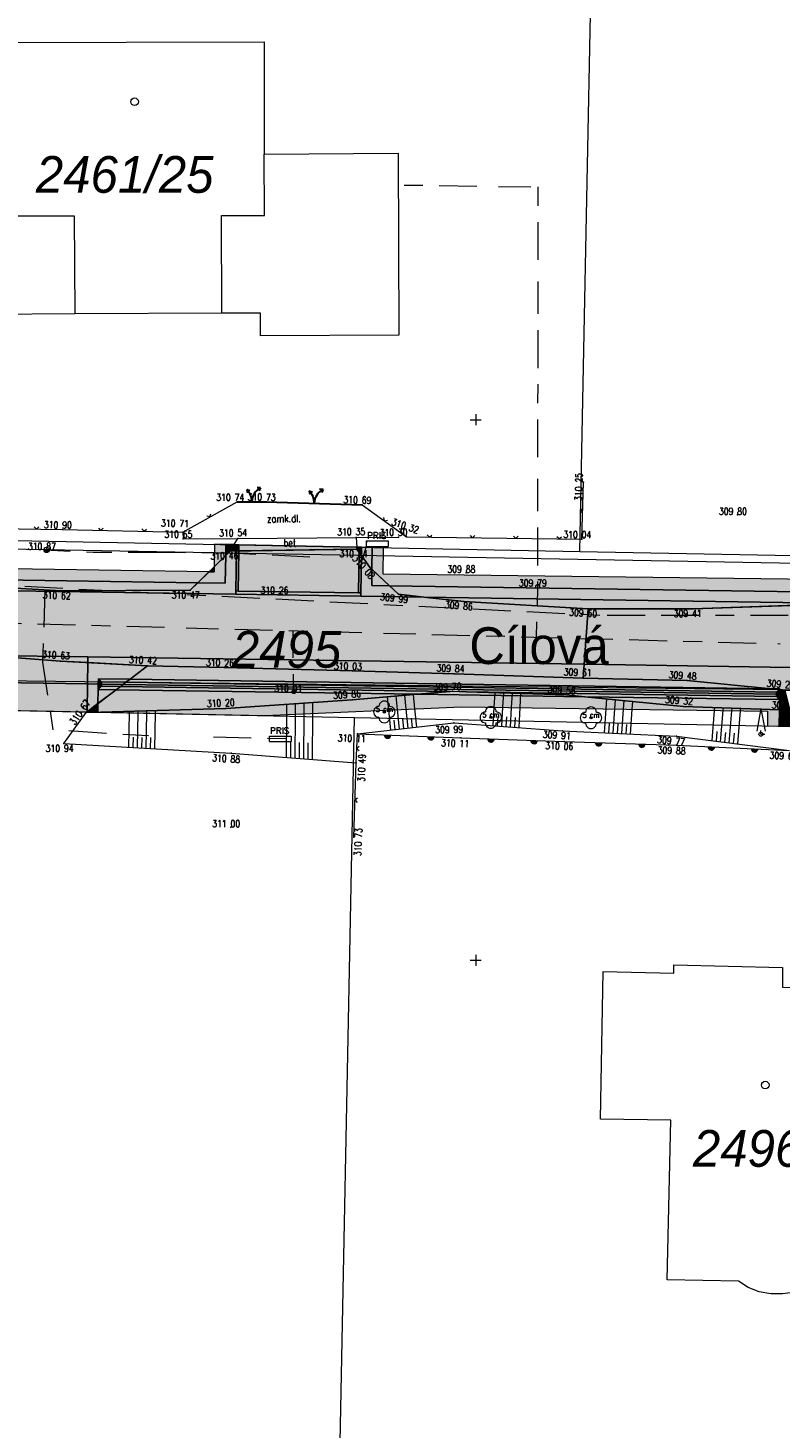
# Model space of a CAD drawing. Header units: metres. Extents: x -457078 to -456448, y -1111280 to -1111132.
# Tile 5 of 35: x -457021 to -456986, y -1111247 to -1111182. Entities that reach past the tile are written whole.
import ezdxf
from ezdxf.enums import TextEntityAlignment as Align

# ---------------------------------------------------------------- set-up
doc = ezdxf.new("R2010")
doc.units = ezdxf.units.M
doc.header["$MEASUREMENT"] = 0
for name, pattern in [('6.1622', [40, 3.5, -3, 7, -3, 3.5, 3.5, -3, 7, -3, 3.5]), ('6.2322', [40, 3.5, -3, 7, -4, 6, -3, 7, -3, 3.5]), ('6.6022', [39, 3.5, -3, 7, -6, -6, 7, -3, 3.5])]:
    doc.linetypes.add(name, pattern=pattern)
doc.layers.get('0').update_dxf_attribs({"lineweight": 13})
for name, color, linetype, lineweight in [('GEOD - KULTURA', 3, 'Continuous', 13), ('GEOD - VYSKY', 34, 'Continuous', 0), ('HRANICE', 7, 'Continuous', 13), ('Hranice parcel', 9, 'Continuous', 13), ('HRANICE_VSTUP', 4, 'Continuous', 30), ('IS_CEZ_NN_NADZ', 1, 'Continuous', 0), ('IS_CEZ_NN_PODZ', 1, '6.6022', 0), ('IS_SMVAK_KANAL_SPL_TRASA', 32, '6.2322', 0), ('IS_SMVAK_VODA_TRASA', 5, '6.1622', 0), ('KOMUNIKACE', 7, 'Continuous', 13), ('KOMUNIKACE_CHODNIK', 7, 'Continuous', 13), ('Parcelní čísla', 9, 'Continuous', 13), ('Pop  PČ popisy', 9, 'Continuous', 13), ('PRIP_ODHUMUSOVANI', 31, 'Continuous', 0), ('PRIP_ODSTR_BETON', 161, 'Continuous', 0), ('PRIP_ODSTR_STERK_KOM', 9, 'Continuous', 0), ('PRIP_ODSTR_STERK_SJEZDY', 191, 'Continuous', 0), ('SIT', 5, 'Continuous', 13), ('SITE_ELEKTRIKA', 7, 'Continuous', 13), ('SITE_KANALIZACE', 7, 'Continuous', 13), ('SKRYTE_BODY', 7, 'Continuous', 0), ('SRAFY', 7, 'Continuous', 0), ('TEREN', 7, 'Continuous', 13), ('TEXTY_KOMUNIKACE', 7, 'Continuous', 13), ('TEXTY_KULTURA', 3, 'Continuous', 13), ('Vnitřní kresba', 9, 'Continuous', 0), ('VYPNOUT HRANY', 7, 'Continuous', 13), ('VYPNOUT POPISY', 7, 'Continuous', 13), ('VYPNOUT SRAFY', 7, 'Continuous', 0), ('Značky budov', 9, 'Continuous', 13)]:
    doc.layers.add(name, color=color, linetype=linetype, lineweight=lineweight)
doc.styles.add('ROMANS', font='romans.shx')
doc.styles.add('Style-cs_Italics', font='cs_Italics.shx')
doc.styles.add('Style-cs_Working', font='cs_Working.shx')

# ---------------------------------------------------------------- blocks, each defined once
blk = doc.blocks.new('4.02')
at = {"layer": 'Značky budov', "ltscale": 0.25}
blk.add_circle((-0.0007, 0.0001), 0.0175, dxfattribs=at)
blk = doc.blocks.new('SIT')
at = {"color": 0, "linetype": 'ByBlock', "lineweight": -2}
for p, q in [((-1, 0), (1, 0)), ((0, 1), (0, -1))]:
    blk.add_line(p, q, dxfattribs=at)
blk = doc.blocks.new('SAK_PRIP')
at = {"color": 0, "linetype": 'ByBlock', "lineweight": -2}
blk.add_circle((0, 0), 0.35, dxfattribs=at)
blk = doc.blocks.new('PRIS')
at = {"color": 0, "linetype": 'ByBlock', "lineweight": -2}
for p, q in [((-2, 0.5), (2, 0.5)), ((-2, -0.5), (-2, 0.5)), ((2, 0.5), (2, -0.5)), ((-2, -0.5), (2, -0.5))]:
    blk.add_line(p, q, dxfattribs=at)
at = {"color": 0, "linetype": 'Continuous', "lineweight": -2, "style": 'ROMANS'}
blk.add_text('PRIS', height=1.2, dxfattribs=at).set_placement((-1.927049, 0.899734))
blk = doc.blocks.new('STROM_LI')
at = {"color": 0, "linetype": 'ByBlock', "lineweight": -2}
blk.add_circle((0, 0), 0.2, dxfattribs=at)
for centre, start, end in [((-1, 0.000074), 89.998883, 270.001117), ((0.000019, 1.000148), 359.995762, 180.004238), ((-1, 0.000074), 359.995762, 0.004238), ((1.000039, 0.000074), 179.995762, 180.004238), ((1.000039, 0.000074), 269.998883, 90.001117), ((0.000019, -1), 179.995762, 0.004238)]:
    blk.add_arc(centre, 1, start, end, dxfattribs=at)
blk = doc.blocks.new('STROM_JE')
at = {"color": 0, "linetype": 'ByBlock', "lineweight": -2}
for p, q in [((0, 4.76), (-0.77, 0.56)), ((0, 4.76), (0.77, 0.56)), ((0, 0), (0, 0.7)), ((0, 0), (0.7, 0))]:
    blk.add_line(p, q, dxfattribs=at)
blk.add_circle((0, 0), 0.371, dxfattribs=at)
blk = doc.blocks.new('SLOUPB')
at = {"color": 0, "linetype": 'ByBlock', "lineweight": -2}
blk.add_line((-0.5, 0), (0.5, 0), dxfattribs=at)
blk.add_circle((0, 0), 0.5, dxfattribs=at)
for radius in [0.35, 0.2]:
    blk.add_arc((0, 0), radius, 180, 0, dxfattribs=at)
blk = doc.blocks.new('PLOTKOVO')
at = {"color": 0, "linetype": 'ByBlock', "lineweight": -2}
for p, q in [((0.12, -0.59), (0.12, 0.59)), ((0.24, -0.55), (0.24, 0.55)), ((0.36, -0.48), (0.36, 0.48)), ((0.48, -0.36), (0.48, 0.36))]:
    blk.add_line(p, q, dxfattribs=at)
blk.add_arc((0, 0), 0.6, 270, 90, dxfattribs=at)
blk = doc.blocks.new('PLOTDRAT')
at = {"color": 0, "linetype": 'ByBlock', "lineweight": -2}
for q in [(0.424264, 0.424264), (0.424264, -0.424264)]:
    blk.add_line((0, 0), q, dxfattribs=at)
blk = doc.blocks.new('VJEZD')
at = {"color": 0, "linetype": 'ByBlock', "lineweight": -2}
for p, q in [((1.53, 2.61), (0.89, 2.62)), ((1.53, 2.61), (1.25, 2.04)), ((-1.01, 2.25), (-0.41, 2.06)), ((-1.01, 2.25), (-0.86, 1.63))]:
    blk.add_line(p, q, dxfattribs=at)
for centre, start, end in [((3, 0), 119.4411, 180), ((-3, 0), 0, 48.5493)]:
    blk.add_arc(centre, 3, start, end, dxfattribs=at)

msp = doc.modelspace()

# ---------------------------------------------------------------- hatches: boundary and pattern name
at = {"layer": 'PRIP_ODHUMUSOVANI', "ltscale": 0.25}
for points in [[(-457012.097, -1111206.803), (-457012.082, -1111205.762), (-457011.558, -1111205.772), (-457011.566, -1111206.285)], [(-457011.566, -1111206.285), (-457011.558, -1111205.772), (-457011.176, -1111205.78), (-457011.351, -1111206.075)], [(-457005.387, -1111206.148), (-457005.499, -1111205.994), (-457005.506, -1111205.89), (-457005.383, -1111205.892)], [(-457005.289, -1111206.282), (-457005.387, -1111206.148), (-457005.383, -1111205.892), (-457005.383, -1111205.892), (-457005.283, -1111205.894)], [(-457004.798, -1111206.921), (-457004.876, -1111206.848), (-457005.289, -1111206.282), (-457005.283, -1111205.894), (-457004.783, -1111205.904)], [(-457012.857, -1111207.545), (-457031.045, -1111207.274), (-457033.057, -1111207.179), (-457039.064, -1111207.067), (-457044.413, -1111206.864), (-457045.035, -1111206.536), (-457012.329, -1111207.029)], [(-456967.066, -1111208.227), (-457003.995, -1111207.677), (-457004.798, -1111206.921), (-457004.783, -1111205.904), (-457004.262, -1111205.914), (-457004.281, -1111207.15), (-456980.574, -1111207.433), (-456967.714, -1111207.563), (-456967.702, -1111206.779), (-456967.045, -1111206.789)], [(-456966.744, -1111208.713), (-456968.153, -1111208.71), (-457002.393, -1111208.201), (-457003.578, -1111208.069), (-457003.995, -1111207.677), (-456967.066, -1111208.227), (-456967.045, -1111206.789), (-456966.545, -1111206.796)], [(-457019.157, -1111207.92), (-457027.809, -1111207.427), (-457031.045, -1111207.274), (-457012.857, -1111207.545), (-457013.213, -1111207.892)], [(-456989.939, -1111208.741), (-456994.797, -1111208.74), (-457000.545, -1111208.406), (-457002.393, -1111208.201), (-456968.153, -1111208.71), (-456971.207, -1111208.705), (-456975.531, -1111208.622), (-456979.581, -1111208.589), (-456984.267, -1111208.547)], [(-457002.694, -1111212.697), (-457016.632, -1111212.489), (-457016.438, -1111212.342), (-457001.189, -1111212.569)], [(-456986.092, -1111212.794), (-457000.444, -1111212.58), (-457001.081, -1111212.56), (-457001.189, -1111212.569), (-457016.438, -1111212.342), (-457016.309, -1111212.244), (-456986.091, -1111212.694)], [(-456986.091, -1111212.694), (-457016.309, -1111212.244), (-457016.18, -1111212.146), (-456986.089, -1111212.594)], [(-456986.089, -1111212.594), (-457016.18, -1111212.146), (-457015.986, -1111211.999), (-456986.327, -1111212.44), (-456985.967, -1111212.476)], [(-457017.348, -1111213.527), (-457017.48, -1111213.524), (-457017.474, -1111213.129), (-457016.632, -1111212.489), (-457002.694, -1111212.697), (-457005.718, -1111212.953), (-457011.566, -1111213.353)], [(-456985.963, -1111214.174), (-456986.508, -1111214.163), (-456986.498, -1111213.484), (-457000.663, -1111213.273), (-457009.747, -1111213.684), (-457017.348, -1111213.527), (-457011.566, -1111213.353), (-457005.718, -1111212.953), (-457002.694, -1111212.697), (-456994.958, -1111212.812), (-456990.394, -1111213.263), (-456985.951, -1111213.411)], [(-456994.958, -1111212.812), (-457002.694, -1111212.697), (-457001.189, -1111212.569), (-457000.444, -1111212.58), (-456995.817, -1111212.727)], [(-456985.944, -1111212.946), (-456994.958, -1111212.812), (-456995.817, -1111212.727), (-457000.444, -1111212.58), (-456986.092, -1111212.794)], [(-456985.951, -1111213.411), (-456990.394, -1111213.263), (-456994.958, -1111212.812), (-456985.944, -1111212.946)], [(-456985.944, -1111212.946), (-456986.092, -1111212.794), (-456986.091, -1111212.694), (-456985.941, -1111212.696)], [(-456985.941, -1111212.696), (-456986.091, -1111212.694), (-456986.089, -1111212.594), (-456985.967, -1111212.476), (-456985.937, -1111212.479)], [(-456985.453, -1111213.428), (-456985.951, -1111213.411), (-456985.944, -1111212.946), (-456985.941, -1111212.696), (-456985.634, -1111212.701)], [(-456985.634, -1111212.701), (-456985.941, -1111212.696), (-456985.937, -1111212.479), (-456985.683, -1111212.504)], [(-457017.48, -1111213.524), (-457017.98, -1111213.514), (-457017.474, -1111213.129)], [(-456985.463, -1111214.184), (-456985.963, -1111214.174), (-456985.951, -1111213.411), (-456985.453, -1111213.428)]]:
    msp.add_hatch(color=256, dxfattribs=at).paths.add_polyline_path(points)
at = {"layer": 'PRIP_ODHUMUSOVANI', "ltscale": 0.25, "extrusion": (0, 0, -1)}
msp.add_hatch(color=256, dxfattribs=at).paths.add_polyline_path([(456986.327, -1111212.44), (456990.223, -1111212.055), (456995.033, -1111211.952), (457000.992, -1111211.748), (457005.698, -1111211.619), (457011.618, -1111211.46), (457015.185, -1111211.39), (457015.986, -1111211.999)])
at = {"layer": 'PRIP_ODSTR_BETON', "ltscale": 0.25}
for points in [[(-457011.351, -1111206.075), (-457011.176, -1111205.78), (-457011.059, -1111205.782), (-457011.063, -1111206.071)], [(-457011.063, -1111206.071), (-457011.059, -1111205.782), (-457010.959, -1111205.784), (-457010.963, -1111206.07)], [(-457010.963, -1111206.07), (-457010.959, -1111205.784), (-457005.506, -1111205.89), (-457005.499, -1111205.994)]]:
    msp.add_hatch(color=256, dxfattribs=at).paths.add_polyline_path(points)
at = {"layer": 'PRIP_ODSTR_STERK_KOM', "ltscale": 0.25, "extrusion": (0, 0, -1)}
for points in [[(456842.887, -1111210.546, 0.00193), (456850.594, -1111210.461), (456935.562, -1111209.196, 0.000003), (456935.562, -1111209.196), (456947.237, -1111209.022, 0.000003), (456947.237, -1111209.022), (456954.943, -1111208.907), (456961.534, -1111208.809), (456962.704, -1111208.858), (456965.866, -1111208.745), (456966.574, -1111208.734), (456968.153, -1111208.71), (456971.207, -1111208.705), (456975.531, -1111208.622), (456979.581, -1111208.589), (456984.267, -1111208.547), (456989.939, -1111208.741), (456994.797, -1111208.74), (456994.986, -1111211.311), (456985.422, -1111211.454), (456979.561, -1111211.541), (456971.759, -1111211.657), (456961.359, -1111211.812), (456953.33, -1111211.931), (456946.166, -1111212.038), (456943.48, -1111212.078), (456941.72, -1111212.039), (456937.685, -1111212.161), (456929.461, -1111211.995), (456922.528, -1111212.241), (456915.842, -1111212.268), (456908.177, -1111212.481), (456897.701, -1111212.697), (456896.336, -1111212.78), (456889.695, -1111212.879), (456885.163, -1111212.946), (456885.085, -1111212.948), (456873.804, -1111213.115, 0.000002), (456873.804, -1111213.115), (456868.114, -1111213.2), (456857.464, -1111213.359), (456850.638, -1111213.46, -0.006468), (456824.73, -1111213.511), (456823.212, -1111213.494), (456825.032, -1111212.424), (456828.356, -1111210.477), (456830.619, -1111208.714), (456832.607, -1111206.389), (456834.673, -1111202.845), (456834.928, -1111203.276), (456834.913, -1111203.348, 0.422533), (456839.746, -1111210.467), (456840.048, -1111210.672)], [(457011.585, -1111207.564), (457011.566, -1111206.285), (457012.097, -1111206.803), (457012.101, -1111207.033), (457012.329, -1111207.029), (457012.857, -1111207.545)], [(457051.971, -1111207.463, 0.019236), (457052.739, -1111207.422), (457055.873, -1111207.133), (457057.378, -1111206.994), (457057.436, -1111210.887), (457057.065, -1111210.933, 0.384842), (457055.748, -1111212.453), (457055.754, -1111212.726), (457050.918, -1111212.831), (457050.717, -1111212.56, 0.24122), (457046.628, -1111210.542), (457046.211, -1111210.549), (457046.198, -1111210.544), (457043.033, -1111210.493), (457038.954, -1111210.089), (457032.467, -1111210.383), (457031.611, -1111210.411), (457028.457, -1111210.456), (457022.63, -1111210.9), (457017.942, -1111210.97), (456994.986, -1111211.311), (456994.797, -1111208.74), (457000.545, -1111208.406), (457002.393, -1111208.201), (457005.317, -1111208.157), (457011.093, -1111208.071), (457046.085, -1111207.55), (457048.559, -1111207.513)], [(456995.033, -1111211.952), (456994.986, -1111211.311), (457017.942, -1111210.97), (457017.946, -1111211.232), (457015.185, -1111211.39), (457011.618, -1111211.46), (457005.698, -1111211.619), (457000.992, -1111211.748)], [(456985.438, -1111212.513), (456985.424, -1111211.604), (456985.422, -1111211.454), (456994.986, -1111211.311), (456995.033, -1111211.952), (456990.223, -1111212.055), (456986.327, -1111212.44), (456985.937, -1111212.446), (456985.937, -1111212.479), (456985.683, -1111212.504)]]:
    msp.add_hatch(color=256, dxfattribs=at).paths.add_polyline_path(points)
at = {"layer": 'PRIP_ODSTR_STERK_KOM', "ltscale": 0.25}
for points in [[(-457011.093, -1111208.071), (-457046.085, -1111207.55), (-457046.083, -1111207.4), (-457046.062, -1111205.996), (-457045.566, -1111206.257), (-457045.578, -1111207.058), (-457031.045, -1111207.274), (-457027.809, -1111207.427), (-457019.157, -1111207.92), (-457013.213, -1111207.892), (-457012.857, -1111207.545), (-457011.585, -1111207.564), (-457011.566, -1111206.285), (-457011.351, -1111206.075), (-457011.063, -1111206.071), (-457011.09, -1111207.921)], [(-457010.99, -1111207.923), (-457011.09, -1111207.921), (-457011.063, -1111206.071), (-457010.963, -1111206.07)], [(-457005.415, -1111208.006), (-457010.99, -1111207.923), (-457010.963, -1111206.07), (-457005.499, -1111205.994), (-457005.387, -1111206.148)], [(-457005.315, -1111208.007), (-457005.415, -1111208.006), (-457005.387, -1111206.148), (-457005.289, -1111206.282)], [(-457002.393, -1111208.201), (-457005.317, -1111208.157), (-457005.315, -1111208.007), (-457005.289, -1111206.282), (-457004.876, -1111206.848), (-457004.798, -1111206.921), (-457004.81, -1111207.665), (-457003.995, -1111207.677), (-457003.578, -1111208.069)], [(-457012.101, -1111207.033), (-457012.329, -1111207.029), (-457012.097, -1111206.803)], [(-457003.995, -1111207.677), (-457004.81, -1111207.665), (-457004.798, -1111206.921)], [(-457005.317, -1111208.157), (-457011.093, -1111208.071), (-457011.09, -1111207.921), (-457010.99, -1111207.923), (-457005.415, -1111208.006), (-457005.315, -1111208.007)], [(-457017.946, -1111211.232), (-457019.213, -1111211.16), (-457022.63, -1111210.9), (-457017.942, -1111210.97)], [(-456985.967, -1111212.476), (-456986.327, -1111212.44), (-456985.937, -1111212.446)], [(-456985.937, -1111212.479), (-456985.967, -1111212.476), (-456985.937, -1111212.446)]]:
    msp.add_hatch(color=256, dxfattribs=at).paths.add_polyline_path(points)
at = {"layer": 'PRIP_ODSTR_STERK_SJEZDY', "ltscale": 0.25, "extrusion": (0, 0, -1)}
msp.add_hatch(color=256, dxfattribs=at).paths.add_polyline_path([(457017.961, -1111212.219), (457017.946, -1111211.232), (457019.213, -1111211.16), (457022.63, -1111210.9), (457027.183, -1111210.832), (457027.202, -1111212.082)])
at = {"layer": 'PRIP_ODSTR_STERK_SJEZDY', "ltscale": 0.25}
for points in [[(-457017.461, -1111212.227), (-457017.961, -1111212.219), (-457017.946, -1111211.232), (-457015.185, -1111211.39), (-457015.986, -1111211.999), (-457017.457, -1111211.977)], [(-457017.98, -1111213.514), (-457027.22, -1111213.322), (-457027.202, -1111212.082), (-457017.961, -1111212.219)], [(-457017.98, -1111213.514), (-457017.961, -1111212.219), (-457017.461, -1111212.227), (-457017.465, -1111212.477), (-457017.474, -1111213.129)], [(-457017.465, -1111212.477), (-457017.461, -1111212.227), (-457017.311, -1111212.229), (-457017.312, -1111212.329)], [(-457016.632, -1111212.489), (-457017.465, -1111212.477), (-457017.312, -1111212.329), (-457016.438, -1111212.342)], [(-457017.311, -1111212.229), (-457017.461, -1111212.227), (-457017.457, -1111211.977), (-457017.309, -1111212.129)], [(-457016.18, -1111212.146), (-457017.309, -1111212.129), (-457017.457, -1111211.977), (-457015.986, -1111211.999)], [(-457016.438, -1111212.342), (-457017.312, -1111212.329), (-457017.311, -1111212.229), (-457016.309, -1111212.244)], [(-457016.309, -1111212.244), (-457017.311, -1111212.229), (-457017.309, -1111212.129), (-457016.18, -1111212.146)], [(-457017.474, -1111213.129), (-457017.465, -1111212.477), (-457016.632, -1111212.489)]]:
    msp.add_hatch(color=256, dxfattribs=at).paths.add_polyline_path(points)

# ---------------------------------------------------------------- linework, layer by layer
at = {"layer": 'HRANICE', "ltscale": 0.25}
for p, q in [((-456995.092, -1111205.532), (-456995.017, -1111202.897)), ((-457013.555, -1111205.2), (-457011.029, -1111203.795)), ((-457005.254, -1111203.931), (-457003.196, -1111205.425)), ((-457027.517, -1111204.954), (-457019.115, -1111205.083)), ((-457019.115, -1111205.083), (-457013.555, -1111205.2)), ((-457003.196, -1111205.425), (-456995.092, -1111205.532)), ((-457005.528, -1111215.867), (-457005.471, -1111214.535)), ((-457005.471, -1111214.535), (-457000.688, -1111214.711)), ((-457000.688, -1111214.711), (-456995.906, -1111214.887)), ((-456995.906, -1111214.887), (-456990.719, -1111215.054)), ((-456990.719, -1111215.054), (-456985.477, -1111215.299)), ((-457005.643, -1111219.308), (-457005.528, -1111215.867))]:
    msp.add_line(p, q, dxfattribs=at)
at = {"layer": 'Hranice parcel', "ltscale": 0.25}
for p, q in [((-456995.18, -1111206.09), (-456994.59, -1111176.1)), ((-457045.17, -1111205.12), (-456995.18, -1111206.09)), ((-456995.18, -1111206.09), (-456945.18, -1111207.05)), ((-457075.5, -1111211.468), (-456837.84, -1111214.13)), ((-457050.96, -1111212.83), (-457005.61, -1111213.77)), ((-457006.64, -1111265.56), (-457005.61, -1111213.77)), ((-457005.61, -1111213.77), (-456970.6, -1111214.49))]:
    msp.add_line(p, q, dxfattribs=at)
at = {"layer": 'Hranice parcel', "ltscale": 0.25, "flags": 128}
for points in [[(-457011.74, -1111195.08), (-457018.54, -1111195.11), (-457022.52, -1111195.13), (-457022.54, -1111190.57), (-457022.57, -1111182.56), (-457009.79, -1111182.53), (-457009.78, -1111187.72), (-457003.59, -1111187.67), (-457003.56, -1111196.1), (-457009.95, -1111196.13), (-457009.96, -1111195.07), (-457011.74, -1111195.08)], [(-456987.85, -1111239.84), (-456991.15, -1111239.78), (-456990.97, -1111232.39), (-456994.23, -1111232.34), (-456994.1, -1111225.52), (-456990.83, -1111225.6), (-456990.84, -1111225.21), (-456985.81, -1111225.34), (-456985.81, -1111226.24), (-456981.12, -1111226.33), (-456981.12, -1111225.43), (-456980.81, -1111225.44), (-456981.11, -1111240.01), (-456984.44, -1111239.95)], [(-456984.44, -1111239.95), (-456984.918, -1111240.207), (-456985.435, -1111240.372), (-456985.808, -1111240.429), (-456986.351, -1111240.427), (-456986.884, -1111240.325), (-456987.39, -1111240.128), (-456987.85, -1111239.84)]]:
    msp.add_lwpolyline(points, dxfattribs=at)
at = {"layer": 'HRANICE_VSTUP', "ltscale": 0.25}
for p, q in [((-457011.029, -1111203.795), (-457009.686, -1111203.798)), ((-457009.686, -1111203.798), (-457005.254, -1111203.931))]:
    msp.add_line(p, q, dxfattribs=at)
at = {"layer": 'IS_CEZ_NN_NADZ', "ltscale": 0.25}
for points in [[(-457019.851, -1111206.021), (-457055.487, -1111205.441)], [(-456983.405, -1111206.686), (-457019.851, -1111206.021)]]:
    msp.add_lwpolyline(points, dxfattribs=at)
at = {"layer": 'IS_CEZ_NN_PODZ', "ltscale": 0.25}
for points in [[(-457019.851, -1111206.021), (-457019.634, -1111206.032), (-457017.7, -1111206.13), (-457014.3, -1111206.13), (-457011.04, -1111206.17), (-457005.24, -1111206.48), (-457005.05, -1111205.83), (-457005.03, -1111205.59)], [(-457008.76, -1111214.76), (-457015.45, -1111214.61), (-457019.54, -1111214.35), (-457020.02, -1111211.22), (-457019.851, -1111206.021)]]:
    msp.add_lwpolyline(points, dxfattribs=at)
at = {"layer": 'IS_SMVAK_KANAL_SPL_TRASA', "ltscale": 0.25}
for p, q in [((-456997.14, -1111207.73), (-456997.204, -1111210.058)), ((-457036.01, -1111209.02), (-456985.91, -1111210.36)), ((-457008.43, -1111212.64), (-457008.447, -1111209.757))]:
    msp.add_line(p, q, dxfattribs=at)
msp.add_lwpolyline([(-457003.317, -1111189.151), (-456997.127, -1111189.238), (-456997.14, -1111207.73)], dxfattribs=at)
at = {"layer": 'IS_SMVAK_VODA_TRASA', "ltscale": 0.25}
msp.add_lwpolyline([(-456950.664, -1111209.056), (-456951.54, -1111209.03), (-456994.26, -1111209.06), (-457021.48, -1111207.69), (-457051.51, -1111207.08), (-457075.5, -1111206.603)], dxfattribs=at)
at = {"layer": 'KOMUNIKACE', "ltscale": 0.25}
for p, q in [((-457011.176, -1111205.78), (-457011.007, -1111205.495)), ((-457005.537, -1111205.446), (-457005.506, -1111205.89)), ((-457019.046, -1111214.979), (-457018.024, -1111213.547)), ((-457018.024, -1111213.547), (-457017.98, -1111213.514))]:
    msp.add_line(p, q, dxfattribs=at)
msp.add_point((-457009.088, -1111208.061), dxfattribs=at)
at = {"layer": 'KOMUNIKACE_CHODNIK', "ltscale": 0.25}
for p, q in [((-457013.555, -1111205.2), (-457013.534, -1111205.512)), ((-457013.534, -1111205.512), (-457011.007, -1111205.495)), ((-457011.007, -1111205.495), (-457005.537, -1111205.446)), ((-457005.537, -1111205.446), (-457003.579, -1111205.426))]:
    msp.add_line(p, q, dxfattribs=at)
at = {"layer": 'PRIP_ODHUMUSOVANI', "ltscale": 0.25, "flags": 128}
for points in [[(-457011.566, -1111206.285), (-457011.558, -1111205.772), (-457012.082, -1111205.762), (-457012.097, -1111206.803)], [(-457011.351, -1111206.075), (-457011.176, -1111205.78), (-457011.558, -1111205.772), (-457011.566, -1111206.285)], [(-457005.506, -1111205.89), (-457005.499, -1111205.994), (-457005.387, -1111206.148), (-457005.383, -1111205.892)], [(-457005.289, -1111206.282), (-457005.283, -1111205.894), (-457005.383, -1111205.892), (-457005.383, -1111205.892), (-457005.387, -1111206.148)], [(-457004.876, -1111206.848), (-457004.798, -1111206.921), (-457004.783, -1111205.904), (-457005.283, -1111205.894), (-457005.289, -1111206.282)], [(-457012.329, -1111207.029), (-457045.035, -1111206.536), (-457044.413, -1111206.864), (-457039.064, -1111207.067), (-457033.057, -1111207.179), (-457031.045, -1111207.274), (-457012.857, -1111207.545)], [(-457003.995, -1111207.677), (-456967.066, -1111208.227), (-456967.045, -1111206.789), (-456967.702, -1111206.779), (-456967.714, -1111207.563), (-456980.574, -1111207.433), (-457004.281, -1111207.15), (-457004.262, -1111205.914), (-457004.783, -1111205.904), (-457004.798, -1111206.921)], [(-457002.393, -1111208.201), (-456968.153, -1111208.71), (-456966.744, -1111208.713), (-456966.545, -1111206.796), (-456967.045, -1111206.789), (-456967.066, -1111208.227), (-457003.995, -1111207.677), (-457003.578, -1111208.069)], [(-457027.809, -1111207.427), (-457019.157, -1111207.92), (-457013.213, -1111207.892), (-457012.857, -1111207.545), (-457031.045, -1111207.274)], [(-456971.207, -1111208.705), (-456968.153, -1111208.71), (-457002.393, -1111208.201), (-457000.545, -1111208.406), (-456994.797, -1111208.74), (-456989.939, -1111208.741), (-456984.267, -1111208.547), (-456979.581, -1111208.589), (-456975.531, -1111208.622)], [(-456990.223, -1111212.055), (-456995.033, -1111211.952), (-457000.992, -1111211.748), (-457005.698, -1111211.619), (-457011.618, -1111211.46), (-457015.185, -1111211.39), (-457015.986, -1111211.999), (-456986.327, -1111212.44)], [(-457016.632, -1111212.489), (-457002.694, -1111212.697), (-457001.189, -1111212.569), (-457016.438, -1111212.342)], [(-457001.081, -1111212.56), (-457000.444, -1111212.58), (-456986.092, -1111212.794), (-456986.091, -1111212.694), (-457016.309, -1111212.244), (-457016.438, -1111212.342), (-457001.189, -1111212.569)], [(-457016.309, -1111212.244), (-456986.091, -1111212.694), (-456986.089, -1111212.594), (-457016.18, -1111212.146)], [(-456986.327, -1111212.44), (-457015.986, -1111211.999), (-457016.18, -1111212.146), (-456986.089, -1111212.594), (-456985.967, -1111212.476)], [(-457016.632, -1111212.489), (-457017.474, -1111213.129), (-457017.48, -1111213.524), (-457017.348, -1111213.527), (-457011.566, -1111213.353), (-457005.718, -1111212.953), (-457002.694, -1111212.697)], [(-456990.394, -1111213.263), (-456994.958, -1111212.812), (-457002.694, -1111212.697), (-457005.718, -1111212.953), (-457011.566, -1111213.353), (-457017.348, -1111213.527), (-457009.747, -1111213.684), (-457000.663, -1111213.273), (-456986.498, -1111213.484), (-456986.508, -1111214.163), (-456985.963, -1111214.174), (-456985.951, -1111213.411)], [(-456995.817, -1111212.727), (-457000.444, -1111212.58), (-457001.189, -1111212.569), (-457002.694, -1111212.697), (-456994.958, -1111212.812)], [(-456995.817, -1111212.727), (-456994.958, -1111212.812), (-456985.944, -1111212.946), (-456986.092, -1111212.794), (-457000.444, -1111212.58)], [(-456990.394, -1111213.263), (-456985.951, -1111213.411), (-456985.944, -1111212.946), (-456994.958, -1111212.812)], [(-456986.091, -1111212.694), (-456986.092, -1111212.794), (-456985.944, -1111212.946), (-456985.941, -1111212.696)], [(-456985.941, -1111212.696), (-456985.937, -1111212.479), (-456985.967, -1111212.476), (-456986.089, -1111212.594), (-456986.091, -1111212.694)], [(-456985.453, -1111213.428), (-456985.634, -1111212.701), (-456985.941, -1111212.696), (-456985.944, -1111212.946), (-456985.951, -1111213.411)], [(-456985.941, -1111212.696), (-456985.634, -1111212.701), (-456985.683, -1111212.504), (-456985.937, -1111212.479)], [(-457017.48, -1111213.524), (-457017.474, -1111213.129), (-457017.98, -1111213.514)], [(-456985.963, -1111214.174), (-456985.463, -1111214.184), (-456985.453, -1111213.428), (-456985.951, -1111213.411)]]:
    msp.add_lwpolyline(points, close=True, dxfattribs=at)
at = {"layer": 'PRIP_ODSTR_BETON', "ltscale": 0.25, "flags": 128}
for points in [[(-457011.351, -1111206.075), (-457011.063, -1111206.071), (-457011.059, -1111205.782), (-457011.176, -1111205.78)], [(-457010.963, -1111206.07), (-457010.959, -1111205.784), (-457011.059, -1111205.782), (-457011.063, -1111206.071)], [(-457010.963, -1111206.07), (-457005.499, -1111205.994), (-457005.506, -1111205.89), (-457010.959, -1111205.784)]]:
    msp.add_lwpolyline(points, close=True, dxfattribs=at)
at = {"layer": 'PRIP_ODSTR_STERK_KOM', "ltscale": 0.25, "flags": 128}
for points in [[(-457011.351, -1111206.075), (-457011.566, -1111206.285), (-457011.585, -1111207.564), (-457012.857, -1111207.545), (-457013.213, -1111207.892), (-457019.157, -1111207.92), (-457027.809, -1111207.427), (-457031.045, -1111207.274), (-457045.578, -1111207.058), (-457045.566, -1111206.257), (-457046.062, -1111205.996), (-457046.083, -1111207.4), (-457046.085, -1111207.55), (-457011.093, -1111208.071), (-457011.09, -1111207.921), (-457011.063, -1111206.071)], [(-457012.097, -1111206.803), (-457012.101, -1111207.033), (-457012.329, -1111207.029), (-457012.857, -1111207.545), (-457011.585, -1111207.564), (-457011.566, -1111206.285)], [(-457011.063, -1111206.071), (-457011.09, -1111207.921), (-457010.99, -1111207.923), (-457010.963, -1111206.07)], [(-457005.499, -1111205.994), (-457010.963, -1111206.07), (-457010.99, -1111207.923), (-457005.415, -1111208.006), (-457005.387, -1111206.148)], [(-457005.387, -1111206.148), (-457005.415, -1111208.006), (-457005.315, -1111208.007), (-457005.289, -1111206.282)], [(-457003.578, -1111208.069), (-457003.995, -1111207.677), (-457004.81, -1111207.665), (-457004.798, -1111206.921), (-457004.876, -1111206.848), (-457005.289, -1111206.282), (-457005.315, -1111208.007), (-457005.317, -1111208.157), (-457002.393, -1111208.201)], [(-457012.329, -1111207.029), (-457012.101, -1111207.033), (-457012.097, -1111206.803)], [(-457004.798, -1111206.921), (-457004.81, -1111207.665), (-457003.995, -1111207.677)], [(-457010.99, -1111207.923), (-457011.09, -1111207.921), (-457011.093, -1111208.071), (-457005.317, -1111208.157), (-457005.315, -1111208.007), (-457005.415, -1111208.006)], [(-457019.213, -1111211.16), (-457017.946, -1111211.232), (-457017.942, -1111210.97), (-457022.63, -1111210.9)], [(-457015.185, -1111211.39), (-457011.618, -1111211.46), (-457005.698, -1111211.619), (-457000.992, -1111211.748), (-456995.033, -1111211.952), (-456994.986, -1111211.311), (-457017.942, -1111210.97), (-457017.946, -1111211.232)], [(-456995.033, -1111211.952), (-456990.223, -1111212.055), (-456986.327, -1111212.44), (-456985.937, -1111212.446), (-456985.937, -1111212.479), (-456985.683, -1111212.504), (-456985.438, -1111212.513), (-456985.424, -1111211.604), (-456985.422, -1111211.454), (-456994.986, -1111211.311)], [(-456985.967, -1111212.476), (-456985.937, -1111212.446), (-456986.327, -1111212.44)], [(-456985.937, -1111212.479), (-456985.937, -1111212.446), (-456985.967, -1111212.476)]]:
    msp.add_lwpolyline(points, close=True, dxfattribs=at)
for points in [[(-457022.63, -1111210.9), (-457017.942, -1111210.97), (-456994.986, -1111211.311), (-456994.797, -1111208.74), (-457000.545, -1111208.406), (-457002.393, -1111208.201), (-457005.317, -1111208.157), (-457011.093, -1111208.071), (-457046.085, -1111207.55)], [(-456947.237, -1111209.022), (-456954.943, -1111208.907), (-456961.534, -1111208.809), (-456962.704, -1111208.858), (-456965.866, -1111208.745), (-456966.574, -1111208.734), (-456968.153, -1111208.71), (-456971.207, -1111208.705), (-456975.531, -1111208.622), (-456979.581, -1111208.589), (-456984.267, -1111208.547), (-456989.939, -1111208.741), (-456994.797, -1111208.74), (-456994.986, -1111211.311), (-456985.422, -1111211.454), (-456979.561, -1111211.541), (-456971.759, -1111211.657), (-456961.359, -1111211.812), (-456953.33, -1111211.931), (-456946.166, -1111212.038)]]:
    msp.add_lwpolyline(points, dxfattribs=at)
at = {"layer": 'PRIP_ODSTR_STERK_SJEZDY', "ltscale": 0.25, "flags": 128}
for points in [[(-457017.946, -1111211.232), (-457019.213, -1111211.16), (-457022.63, -1111210.9), (-457027.183, -1111210.832), (-457027.202, -1111212.082), (-457017.961, -1111212.219)], [(-457015.185, -1111211.39), (-457017.946, -1111211.232), (-457017.961, -1111212.219), (-457017.461, -1111212.227), (-457017.457, -1111211.977), (-457015.986, -1111211.999)], [(-457027.202, -1111212.082), (-457027.22, -1111213.322), (-457017.98, -1111213.514), (-457017.961, -1111212.219)], [(-457017.961, -1111212.219), (-457017.98, -1111213.514), (-457017.474, -1111213.129), (-457017.465, -1111212.477), (-457017.461, -1111212.227)], [(-457017.461, -1111212.227), (-457017.465, -1111212.477), (-457017.312, -1111212.329), (-457017.311, -1111212.229)], [(-457016.438, -1111212.342), (-457017.312, -1111212.329), (-457017.465, -1111212.477), (-457016.632, -1111212.489)], [(-457017.311, -1111212.229), (-457017.309, -1111212.129), (-457017.457, -1111211.977), (-457017.461, -1111212.227)], [(-457015.986, -1111211.999), (-457017.457, -1111211.977), (-457017.309, -1111212.129), (-457016.18, -1111212.146)], [(-457016.309, -1111212.244), (-457017.311, -1111212.229), (-457017.312, -1111212.329), (-457016.438, -1111212.342)], [(-457016.18, -1111212.146), (-457017.309, -1111212.129), (-457017.311, -1111212.229), (-457016.309, -1111212.244)], [(-457016.632, -1111212.489), (-457017.465, -1111212.477), (-457017.474, -1111213.129)]]:
    msp.add_lwpolyline(points, close=True, dxfattribs=at)
at = {"layer": 'SKRYTE_BODY', "ltscale": 0.25}
for p in [(-456995.017, -1111202.897), (-457011.029, -1111203.795), (-457009.686, -1111203.798), (-457005.254, -1111203.931), (-457019.115, -1111205.083), (-457013.555, -1111205.2), (-457013.555, -1111205.2), (-457013.534, -1111205.512), (-457013.534, -1111205.512), (-457011.007, -1111205.495), (-457005.537, -1111205.446), (-457005.537, -1111205.446), (-457003.579, -1111205.426), (-457003.196, -1111205.425), (-456995.092, -1111205.532), (-457019.851, -1111206.021), (-457019.851, -1111206.021), (-457011.351, -1111206.075), (-457005.499, -1111205.994), (-457005.499, -1111205.994), (-457004.876, -1111206.848), (-457019.157, -1111207.92), (-457013.213, -1111207.892), (-457003.578, -1111208.069), (-457000.545, -1111208.406), (-456994.797, -1111208.74), (-456994.797, -1111208.74), (-456989.939, -1111208.741), (-457019.213, -1111211.16), (-457015.185, -1111211.39), (-457015.185, -1111211.39), (-457011.618, -1111211.46), (-457005.698, -1111211.619), (-457000.992, -1111211.748), (-456995.033, -1111211.952), (-456995.033, -1111211.952), (-456990.223, -1111212.055), (-457005.718, -1111212.953), (-457001.081, -1111212.56), (-456995.817, -1111212.727), (-457018.024, -1111213.547), (-457018.024, -1111213.547), (-457018.024, -1111213.547), (-457011.566, -1111213.353), (-457011.566, -1111213.353), (-456990.394, -1111213.263), (-456990.394, -1111213.263), (-457001.011, -1111214.012), (-457001.011, -1111214.012), (-457005.471, -1111214.535), (-457005.471, -1111214.535), (-457000.688, -1111214.711), (-456995.981, -1111214.393), (-456995.906, -1111214.887), (-456990.71, -1111214.633), (-456990.71, -1111214.633), (-457019.046, -1111214.979), (-457019.046, -1111214.979), (-457011.306, -1111215.429), (-457011.306, -1111215.429), (-456990.719, -1111215.054), (-456990.719, -1111215.054), (-457005.528, -1111215.867), (-457005.528, -1111215.867), (-457005.643, -1111219.308)]:
    msp.add_point(p, dxfattribs=at)
at = {"layer": 'SRAFY', "ltscale": 0.25}
for p, q in [((-457016.041, -1111215.154), (-457016.018, -1111213.554)), ((-457015.641, -1111215.177), (-457015.618, -1111213.563)), ((-457015.241, -1111215.2), (-457015.218, -1111213.571)), ((-457014.842, -1111215.223), (-457014.819, -1111213.579)), ((-457008.748, -1111215.623), (-457008.741, -1111213.639)), ((-457008.348, -1111215.653), (-457008.34, -1111213.621)), ((-457007.948, -1111215.684), (-457007.94, -1111213.602)), ((-457007.548, -1111215.714), (-457007.54, -1111213.584)), ((-457003.923, -1111214.354), (-457004.017, -1111213.425)), ((-457003.526, -1111214.307), (-457003.617, -1111213.407)), ((-457003.129, -1111214.26), (-457003.217, -1111213.388)), ((-457002.731, -1111214.214), (-457002.816, -1111213.37)), ((-456999.187, -1111214.15), (-456999.141, -1111213.295)), ((-456998.788, -1111214.18), (-456998.74, -1111213.301)), ((-456998.389, -1111214.211), (-456998.34, -1111213.307)), ((-456997.99, -1111214.241), (-456997.94, -1111213.313)), ((-456994.041, -1111214.481), (-456993.961, -1111213.373)), ((-456993.642, -1111214.5), (-456993.561, -1111213.379)), ((-456993.242, -1111214.518), (-456993.16, -1111213.385)), ((-456992.842, -1111214.536), (-456992.76, -1111213.39)), ((-456989.067, -1111214.842), (-456988.955, -1111213.447)), ((-456988.67, -1111214.893), (-456988.554, -1111213.453)), ((-456988.273, -1111214.943), (-456988.154, -1111213.459)), ((-456987.875, -1111214.994), (-456987.753, -1111213.465)), ((-457003.725, -1111214.33), (-457003.769, -1111213.894)), ((-457003.327, -1111214.284), (-457003.371, -1111213.851)), ((-457002.93, -1111214.237), (-457002.973, -1111213.808)), ((-456998.987, -1111214.165), (-456998.963, -1111213.724)), ((-456998.588, -1111214.196), (-456998.564, -1111213.749)), ((-456998.189, -1111214.226), (-456998.165, -1111213.774)), ((-456993.842, -1111214.49), (-456993.81, -1111214.049)), ((-456993.442, -1111214.509), (-456993.41, -1111214.073)), ((-456993.042, -1111214.527), (-456993.011, -1111214.097)), ((-457015.841, -1111215.165), (-457015.834, -1111214.679)), ((-457015.441, -1111215.189), (-457015.434, -1111214.692)), ((-457015.041, -1111215.212), (-457015.034, -1111214.705)), ((-457008.548, -1111215.638), (-457008.545, -1111214.918)), ((-457008.148, -1111215.668), (-457008.145, -1111214.932)), ((-457007.748, -1111215.699), (-457007.745, -1111214.945)), ((-456988.868, -1111214.867), (-456988.833, -1111214.419)), ((-456988.471, -1111214.918), (-456988.434, -1111214.459)), ((-456988.074, -1111214.968), (-456988.036, -1111214.499))]:
    msp.add_line(p, q, dxfattribs=at)
at = {"layer": 'TEREN', "ltscale": 0.25}
for p, q in [((-457018.024, -1111213.547), (-457017.348, -1111213.527)), ((-457005.471, -1111214.535), (-457001.011, -1111214.012)), ((-457001.011, -1111214.012), (-456995.981, -1111214.393)), ((-456995.981, -1111214.393), (-456990.71, -1111214.633)), ((-456990.71, -1111214.633), (-456985.477, -1111215.299)), ((-457019.046, -1111214.979), (-457011.306, -1111215.429)), ((-457011.306, -1111215.429), (-457005.528, -1111215.867))]:
    msp.add_line(p, q, dxfattribs=at)
for p in [(-456987.884, -1111204.406), (-457000.444, -1111207.076), (-457011.323, -1111218.845)]:
    msp.add_point(p, dxfattribs=at)
at = {"layer": 'Vnitřní kresba', "ltscale": 0.25}
for p, q in [((-457009.77, -1111190.56), (-457009.78, -1111187.72)), ((-457022.54, -1111190.57), (-457018.58, -1111190.58)), ((-457018.58, -1111190.58), (-457018.54, -1111195.11)), ((-457011.74, -1111195.08), (-457011.76, -1111190.56)), ((-457011.76, -1111190.56), (-457009.77, -1111190.56))]:
    msp.add_line(p, q, dxfattribs=at)
at = {"layer": 'VYPNOUT HRANY', "ltscale": 0.25}
for p, q in [((-457011.351, -1111206.075), (-457011.176, -1111205.78)), ((-457005.506, -1111205.89), (-457005.499, -1111205.994)), ((-457013.213, -1111207.892), (-457011.351, -1111206.075)), ((-457011.351, -1111206.075), (-457005.499, -1111205.994)), ((-457005.499, -1111205.994), (-457004.876, -1111206.848)), ((-457004.876, -1111206.848), (-457003.578, -1111208.069)), ((-457027.809, -1111207.427), (-457019.157, -1111207.92)), ((-457019.157, -1111207.92), (-457013.213, -1111207.892)), ((-457003.578, -1111208.069), (-457000.545, -1111208.406)), ((-457000.545, -1111208.406), (-456994.797, -1111208.74)), ((-456995.033, -1111211.952), (-456994.797, -1111208.74)), ((-456994.797, -1111208.74), (-456989.939, -1111208.741)), ((-456989.939, -1111208.741), (-456984.267, -1111208.547)), ((-457028.457, -1111210.456), (-457019.213, -1111211.16)), ((-457019.213, -1111211.16), (-457015.185, -1111211.39)), ((-457017.98, -1111213.514), (-457015.185, -1111211.39)), ((-457015.185, -1111211.39), (-457011.618, -1111211.46)), ((-457011.618, -1111211.46), (-457005.698, -1111211.619)), ((-457005.698, -1111211.619), (-457000.992, -1111211.748)), ((-457000.992, -1111211.748), (-456995.033, -1111211.952)), ((-456995.033, -1111211.952), (-456990.223, -1111212.055)), ((-456990.223, -1111212.055), (-456985.683, -1111212.504)), ((-457011.566, -1111213.353), (-457005.718, -1111212.953)), ((-457005.718, -1111212.953), (-457001.081, -1111212.56)), ((-457001.081, -1111212.56), (-456995.817, -1111212.727)), ((-456995.817, -1111212.727), (-456990.394, -1111213.263)), ((-457017.348, -1111213.527), (-457011.566, -1111213.353)), ((-456990.394, -1111213.263), (-456985.453, -1111213.428))]:
    msp.add_line(p, q, dxfattribs=at)
at = {"layer": 'VYPNOUT SRAFY', "ltscale": 0.25}
for p, q in [((-457004.017, -1111213.425), (-457004.079, -1111212.814)), ((-457003.617, -1111213.407), (-457003.68, -1111212.78)), ((-457003.217, -1111213.388), (-457003.281, -1111212.746)), ((-457002.816, -1111213.37), (-457002.883, -1111212.713)), ((-456999.141, -1111213.295), (-456999.105, -1111212.623)), ((-456998.74, -1111213.301), (-456998.705, -1111212.635)), ((-456998.34, -1111213.307), (-456998.305, -1111212.648)), ((-456997.94, -1111213.313), (-456997.905, -1111212.661)), ((-456993.961, -1111213.373), (-456993.928, -1111212.914)), ((-456993.561, -1111213.379), (-456993.53, -1111212.953)), ((-456993.16, -1111213.385), (-456993.132, -1111212.992)), ((-457016.018, -1111213.554), (-457016.017, -1111213.487)), ((-457015.618, -1111213.563), (-457015.617, -1111213.475)), ((-457015.218, -1111213.571), (-457015.217, -1111213.463)), ((-457014.819, -1111213.579), (-457014.817, -1111213.451)), ((-457008.741, -1111213.639), (-457008.739, -1111213.16)), ((-457008.34, -1111213.621), (-457008.339, -1111213.132)), ((-457007.94, -1111213.602), (-457007.939, -1111213.105)), ((-457007.54, -1111213.584), (-457007.538, -1111213.078)), ((-456992.76, -1111213.39), (-456992.734, -1111213.032)), ((-456988.955, -1111213.447), (-456988.944, -1111213.311)), ((-456988.554, -1111213.453), (-456988.544, -1111213.325)), ((-456988.154, -1111213.459), (-456988.144, -1111213.338)), ((-456987.753, -1111213.465), (-456987.744, -1111213.352))]:
    msp.add_line(p, q, dxfattribs=at)

# ---------------------------------------------------------------- block references
at = {"layer": 'GEOD - KULTURA', "ltscale": 0.25, "xscale": 0.25, "yscale": 0.25, "zscale": 0.25}
for name, p in [('STROM_LI', (-457004.227, -1111213.515)), ('STROM_LI', (-456999.301, -1111213.768)), ('STROM_LI', (-456994.667, -1111213.785)), ('STROM_JE', (-456986.808, -1111214.546))]:
    msp.add_blockref(name, p, dxfattribs=at)
at = {"layer": 'HRANICE', "ltscale": 0.25, "xscale": 0.25, "yscale": 0.25, "zscale": 0.25}
for name, p, rotation in [('PLOTDRAT', (-457012.292, -1111204.498), 119.0834839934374), ('PLOTDRAT', (-457004.225, -1111204.678), 54.02231939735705), ('PLOTDRAT', (-456995.055, -1111204.215), 178.369630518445), ('PLOTDRAT', (-457020.316, -1111205.065), 89.12037910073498), ('PLOTDRAT', (-457017.335, -1111205.12), 88.794493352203), ('PLOTDRAT', (-457015.335, -1111205.163), 88.794493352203), ('PLOTDRAT', (-457002.144, -1111205.439), 89.24354735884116), ('PLOTDRAT', (-457000.144, -1111205.465), 89.24354735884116), ('PLOTDRAT', (-456998.144, -1111205.492), 89.24354735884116), ('PLOTDRAT', (-456996.144, -1111205.518), 89.24354735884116), ('PLOTKOVO', (-457004.079, -1111214.586), 267.8926386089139), ('PLOTKOVO', (-457002.08, -1111214.66), 267.8926386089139), ('PLOTKOVO', (-456999.296, -1111214.762), 267.8921983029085), ('PLOTKOVO', (-456997.298, -1111214.836), 267.8921983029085), ('PLOTKOVO', (-456994.312, -1111214.938), 268.1559492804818), ('PLOTDRAT', (-457005.499, -1111215.201), 357.5496485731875), ('PLOTKOVO', (-456992.313, -1111215.003), 268.1559492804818), ('PLOTKOVO', (-456989.097, -1111215.13), 267.3240637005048), ('PLOTKOVO', (-456987.099, -1111215.223), 267.3240637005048), ('PLOTDRAT', (-457005.585, -1111217.587), 358.0858578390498)]:
    msp.add_blockref(name, p, dxfattribs=dict(at, rotation=rotation))
at = {"layer": 'HRANICE_VSTUP', "ltscale": 0.25, "xscale": 0.25, "yscale": 0.25, "zscale": 0.25}
for p, rotation in [((-457010.357, -1111203.796), 358.2197602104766), ((-457007.47, -1111203.864), 357.9227850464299)]:
    msp.add_blockref('VJEZD', p, dxfattribs=dict(at, rotation=rotation))
at = {"layer": 'SIT', "ltscale": 0.25, "xscale": 0.25, "yscale": 0.25, "zscale": 0.25}
for p in [(-457000, -1111200), (-457000, -1111225)]:
    msp.add_blockref('SIT', p, dxfattribs=at)
at = {"layer": 'SITE_ELEKTRIKA', "ltscale": 0.25, "xscale": 0.25, "yscale": 0.25, "zscale": 0.25}
for name, p in [('PRIS', (-457004.548, -1111205.734)), ('SLOUPB', (-457019.851, -1111206.021)), ('PRIS', (-457009.039, -1111214.756))]:
    msp.add_blockref(name, p, dxfattribs=at)
at = {"layer": 'SITE_KANALIZACE', "ltscale": 0.25, "xscale": 0.25, "yscale": 0.25, "zscale": 0.25}
for p in [(-456997.132, -1111207.709), (-457008.414, -1111212.581)]:
    msp.add_blockref('SAK_PRIP', p, dxfattribs=at)
at = {"layer": 'Značky budov', "ltscale": 0.25, "xscale": 10, "yscale": 10, "zscale": 10}
for p in [(-457015.77, -1111185.3), (-456986.6, -1111230.77)]:
    msp.add_blockref('4.02', p, dxfattribs=at)

# ---------------------------------------------------------------- texts
at = {"layer": 'GEOD - VYSKY', "style": 'ROMANS', "width": 0.8}
for s, rotation, p in [('310 25 ', 88.36963, (-456995.071, -1111203.026)), ('310 74 ', 359.87201, (-457011.266, -1111203.758)), ('310 73 ', 359.07657, (-457009.815, -1111203.746)), ('310 69 ', 358.28113, (-457005.389, -1111203.877)), ('310 90 ', 358.95744, (-457019.244, -1111205.031)), ('310 71 ', 358.79449, (-457013.825, -1111204.959)), ('310 65 ', 0.38544, (-457013.664, -1111205.463)), ('310 54 ', 0.44934, (-457011.132, -1111205.396)), ('310 35 ', 0.54923, (-457005.668, -1111205.347)), ('310 30 ', 0.58523, (-457003.71, -1111205.377)), ('310 32 ', 341.63293, (-457003.225, -1111205.099)), ('310 04 ', 359.24355, (-456995.215, -1111205.48)), ('310 46 ', 0.793, (-457011.536, -1111206.459)), ('310 08 ', 311.43096, (-457005.243, -1111206.999)), ('310 62 ', 358.50433, (-457019.297, -1111208.291)), ('310 47 ', 0.2699, (-457013.329, -1111208.272)), ('309 99 ', 353.65981, (-457003.701, -1111208.425)), ('309 86 ', 355.16713, (-457000.706, -1111208.769)), ('309 60 ', 356.67444, (-456994.949, -1111209.107)), ('309 41 ', 0.97357, (-456990.1, -1111209.119)), ('310 63 ', 356.18842, (-457019.336, -1111211.052)), ('310 42 ', 357.80385, (-457015.311, -1111211.285)), ('310 26 ', 358.66863, (-457011.747, -1111211.407)), ('310 03 ', 358.44566, (-457005.827, -1111211.565)), ('309 84 ', 358.23456, (-457001.08, -1111211.665)), ('309 61 ', 358.40629, (-456995.197, -1111211.847)), ('309 48 ', 356.56258, (-456990.35, -1111211.997)), ('309 70 ', 1.51366, (-457001.212, -1111212.513)), ('309 56 ', 356.26911, (-456995.943, -1111212.669)), ('309 29 ', 356.09366, (-456985.812, -1111212.395)), ('310 67 ', 54.48504, (-457018.123, -1111213.552)), ('310 20 ', 2.81678, (-457011.701, -1111213.26)), ('309 86 ', 4.37866, (-457005.855, -1111212.863)), ('309 32 ', 356.22134, (-456990.517, -1111213.155)), ('309 35 ', 358.08737, (-456985.581, -1111213.374)), ('309 99 ', 1.1783, (-457001.137, -1111214.49)), ('310 11 ', 357.89264, (-457005.652, -1111214.904)), ('310 11 ', 357.89242, (-457000.871, -1111215.13)), ('309 91 ', 356.53069, (-456996.171, -1111214.757)), ('310 06 ', 358.02407, (-456996.049, -1111215.257)), ('309 77 ', 355.07, (-456990.884, -1111215.018)), ('310 88 ', 356.1688, (-457011.464, -1111215.844)), ('310 49 ', 87.81775, (-457005.108, -1111216.019)), ('309 88 ', 357.74001, (-456990.855, -1111215.464)), ('309 64 ', 357.15861, (-456985.679, -1111215.713)), ('310 73 ', 88.08586, (-457005.273, -1111219.45))]:
    msp.add_text(s, height=0.325, rotation=rotation, dxfattribs=at).set_placement(p, align=Align.CENTER)
for s, p in [('309 80 ', (-456988.014, -1111204.406)), ('310 87 ', (-457019.981, -1111206.021)), ('310 24 ', (-457005.564, -1111206.365)), ('309 88 ', (-457000.574, -1111207.076)), ('310 26 ', (-457009.218, -1111208.061)), ('309 79 ', (-456997.268, -1111207.709)), ('310 01 ', (-457008.581, -1111212.581)), ('310 94 ', (-457019.159, -1111215.359)), ('311 00 ', (-457011.453, -1111218.845))]:
    msp.add_text(s, height=0.325, dxfattribs=at).set_placement(p, align=Align.CENTER)
at = {"layer": 'Parcelní čísla', "style": 'Style-cs_Italics'}
for s, p in [('2461/25', (-457016.238, -1111189.51)), ('2495', (-457008.75, -1111211.47)), ('2496/31', (-456985.842, -1111234.55))]:
    msp.add_text(s, height=1.7, dxfattribs=at).set_placement(p, align=Align.CENTER)
at = {"layer": 'Pop  PČ popisy', "style": 'Style-cs_Working'}
msp.add_text('Cílová', height=1.7, dxfattribs=at).set_placement((-456997.071, -1111211.3), align=Align.CENTER)
at = {"layer": 'TEXTY_KOMUNIKACE', "style": 'ROMANS', "width": 0.8}
msp.add_text('zamk.dl.', height=0.35, rotation=0.44934, dxfattribs=at).set_placement((-457008.873, -1111204.748), align=Align.CENTER)
at = {"layer": 'TEXTY_KULTURA', "style": 'ROMANS', "width": 0.8}
for p in [(-457004.227, -1111213.515), (-456999.301, -1111213.768), (-456994.667, -1111213.785)]:
    msp.add_text('5 cm', height=0.245, dxfattribs=at).set_placement(p, align=Align.CENTER)
at = {"layer": 'VYPNOUT POPISY', "style": 'ROMANS', "width": 0.8}
msp.add_text('bet.', height=0.35, dxfattribs=at).set_placement((-457008.546, -1111205.87), align=Align.CENTER)

doc.saveas('drawing.dxf')
